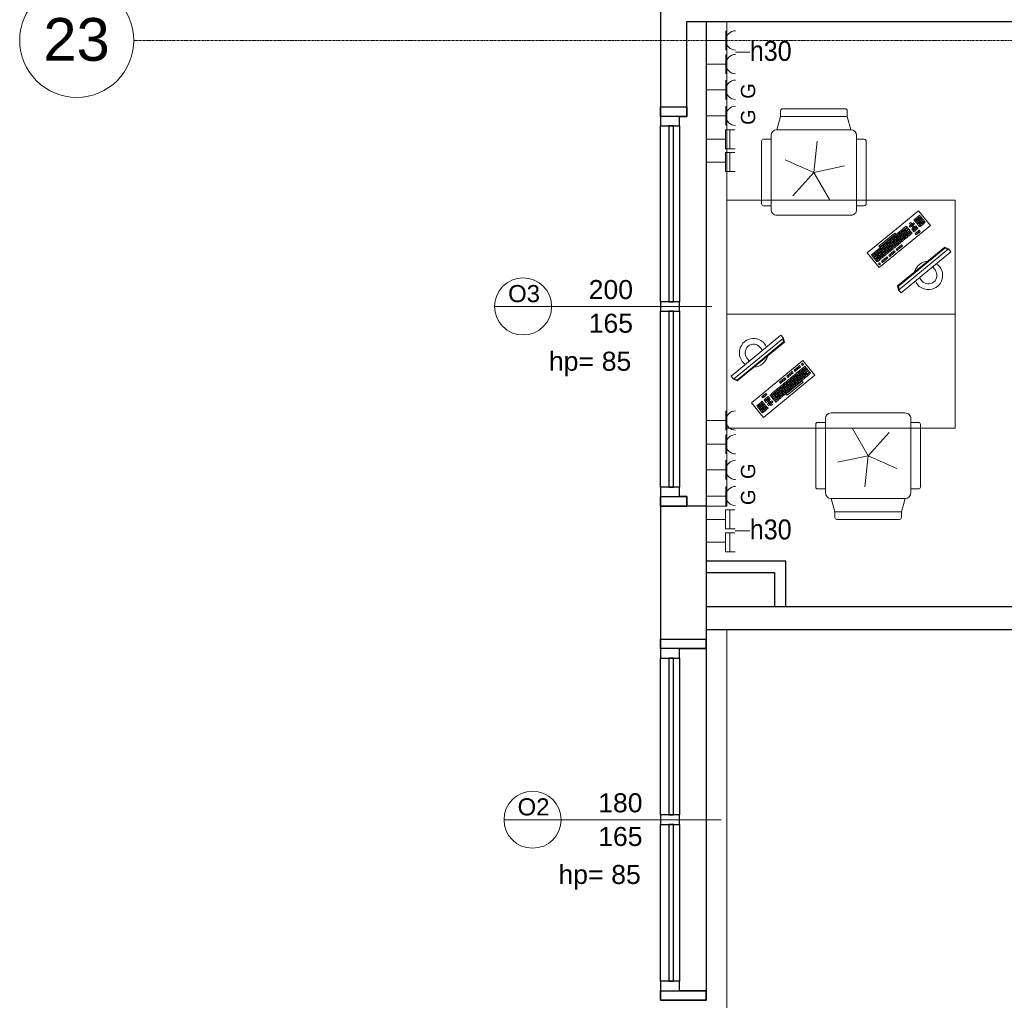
# Model space of a CAD drawing. Header units: millimetres. Extents: x -2286 to 43533, y -13832 to 14981.
# Tile 16 of 77: x -2286 to 2892, y -4924 to 235. Entities that reach past the tile are written whole.
import ezdxf

# ---------------------------------------------------------------- set-up
doc = ezdxf.new("R2010")
doc.units = ezdxf.units.MM
doc.linetypes.add('Oś', pattern=[22.225, 12.7, -3.175, 3.175, -3.175])
doc.linetypes.add('Ponad', pattern=[3.9688, 2.3813, -1.5875])
for name, color, linetype, lineweight in [('A-ANNO-NOTE', 131, 'Continuous', 18), ('A-FLOR-OVHD', 1, 'Ponad', 18), ('A-GLAZ', 151, 'Continuous', 25), ('A-GLAZ-IDEN', 152, 'Continuous', 18), ('A-WALL', 113, 'Continuous', 25), ('E-ELE-QPM-IDEN', 2, 'Continuous', 18), ('E-ELEC-EQPM', 71, 'Continuous', 18), ('I-FURN', 30, 'Continuous', 18), ('S-GRID', 1, 'Continuous', 18), ('S-GRID-IDEN', 1, 'Continuous', 18)]:
    doc.layers.add(name, color=color, linetype=linetype, lineweight=lineweight)
doc.styles.add('Arial_1', font='arial.ttf', dxfattribs={"height": 75})
doc.styles.add('Arial_11', font='arial.ttf', dxfattribs={"width": 0.9, "height": 105})
doc.styles.add('Arial_2', font='arial.ttf', dxfattribs={"height": 225})
doc.styles.add('Arial_5', font='arial.ttf', dxfattribs={"height": 100})
doc.styles.add('Arial_8', font='arial.ttf', dxfattribs={"height": 2})
doc.styles.add('Arial_9', font='arial.ttf', dxfattribs={"height": 90})

# ---------------------------------------------------------------- blocks, each defined once
blk = doc.blocks.new('biurko lekarskie 60x120 - biurko lekarskie 60x120-1270917-4_piętro II PT - projektowany')
at = {"layer": 'I-FURN'}
for p, q in [((-762.3, 300), (437.7, 300)), ((-762.3, -300), (-762.3, 300)), ((437.7, 300), (437.7, -300)), ((-25.2, 21.5), (245.2, 243.8)), ((235.2, 207.1), (229, 202.1)), ((240.3, 201), (235.2, 207.1)), ((242.9, 213.5), (236.7, 208.4)), ((236.7, 208.4), (241.8, 202.2)), ((241.8, 202.2), (248, 207.3)), ((248, 207.3), (242.9, 213.5)), ((250.6, 219.9), (244.5, 214.8)), ((244.5, 214.8), (249.5, 208.6)), ((245.2, 243.8), (308.7, 166.6)), ((249.5, 208.6), (255.7, 213.7)), ((255.7, 213.7), (250.6, 219.9)), ((257, 212.1), (250.8, 207)), ((262.1, 205.9), (257, 212.1)), ((308.7, 166.6), (38.3, -55.7)), ((181.1, 162.7), (167.2, 151.3)), ((172.3, 145.1), (186.2, 156.5)), ((186.2, 156.5), (181.1, 162.7)), ((202.9, 167.7), (196.7, 162.6)), ((196.7, 162.6), (201.8, 156.4)), ((204.3, 181.7), (198.1, 176.7)), ((198.1, 176.7), (203.2, 170.5)), ((201.8, 156.4), (208, 161.5)), ((208, 161.5), (202.9, 167.7)), ((203.2, 170.5), (209.4, 175.6)), ((209.4, 175.6), (204.3, 181.7)), ((210.6, 174), (204.5, 168.9)), ((204.5, 168.9), (209.5, 162.8)), ((209.5, 162.8), (215.7, 167.8)), ((215.7, 167.8), (210.6, 174)), ((217, 166.3), (210.8, 161.2)), ((210.8, 161.2), (215.9, 155)), ((218.4, 180.4), (212.2, 175.3)), ((212.2, 175.3), (217.3, 169.1)), ((215.9, 155), (222.1, 160.1)), ((222.1, 160.1), (217, 166.3)), ((223.3, 158.6), (217.2, 153.5)), ((217.3, 169.1), (223.4, 174.2)), ((223.4, 174.2), (218.4, 180.4)), ((227.5, 200.8), (221.3, 195.7)), ((221.3, 195.7), (226.4, 189.5)), ((228.4, 152.4), (223.3, 158.6)), ((231.1, 164.9), (224.9, 159.8)), ((224.9, 159.8), (230, 153.7)), ((226.4, 189.5), (232.5, 194.6)), ((232.5, 194.6), (227.5, 200.8)), ((233.8, 193.1), (227.6, 188)), ((227.6, 188), (232.7, 181.8)), ((229, 202.1), (234.1, 195.9)), ((230, 153.7), (236.1, 158.7)), ((236.1, 158.7), (231.1, 164.9)), ((237.4, 157.2), (231.2, 152.1)), ((232.7, 181.8), (238.9, 186.9)), ((238.9, 186.9), (233.8, 193.1)), ((240.2, 185.3), (234, 180.3)), ((234, 180.3), (239.1, 174.1)), ((234.1, 195.9), (240.3, 201)), ((241.5, 199.4), (235.4, 194.3)), ((235.4, 194.3), (240.4, 188.2)), ((242.5, 151), (237.4, 157.2)), ((239.1, 174.1), (245.2, 179.2)), ((245.2, 179.2), (240.2, 185.3)), ((246.5, 177.6), (240.3, 172.5)), ((240.3, 172.5), (245.4, 166.4)), ((240.4, 188.2), (246.6, 193.2)), ((246.6, 193.2), (241.5, 199.4)), ((247.9, 191.7), (241.7, 186.6)), ((241.7, 186.6), (246.8, 180.4)), ((249.3, 205.8), (243.1, 200.7)), ((243.1, 200.7), (248.2, 194.5)), ((245.4, 166.4), (251.6, 171.4)), ((251.6, 171.4), (246.5, 177.6)), ((252.9, 169.9), (246.7, 164.8)), ((246.7, 164.8), (251.8, 158.6)), ((246.8, 180.4), (253, 185.5)), ((253, 185.5), (247.9, 191.7)), ((254.2, 184), (248.1, 178.9)), ((248.1, 178.9), (253.1, 172.7)), ((248.2, 194.5), (254.3, 199.6)), ((254.3, 199.6), (249.3, 205.8)), ((255.6, 198.1), (249.4, 193)), ((249.4, 193), (254.5, 186.8)), ((250.8, 207), (255.9, 200.9)), ((251.8, 158.6), (257.9, 163.7)), ((257.9, 163.7), (252.9, 169.9)), ((253.1, 172.7), (259.3, 177.8)), ((259.3, 177.8), (254.2, 184)), ((260.6, 176.3), (254.4, 171.2)), ((254.4, 171.2), (259.5, 165)), ((254.5, 186.8), (260.7, 191.9)), ((260.7, 191.9), (255.6, 198.1)), ((262, 190.3), (255.8, 185.2)), ((255.8, 185.2), (260.9, 179.1)), ((255.9, 200.9), (262.1, 205.9)), ((263.3, 204.4), (257.2, 199.3)), ((257.2, 199.3), (262.2, 193.1)), ((259.5, 165), (265.7, 170.1)), ((265.7, 170.1), (260.6, 176.3)), ((260.9, 179.1), (267, 184.1)), ((267, 184.1), (262, 190.3)), ((268.3, 182.6), (262.1, 177.5)), ((262.1, 177.5), (267.2, 171.3)), ((262.2, 193.1), (268.4, 198.2)), ((268.4, 198.2), (263.3, 204.4)), ((269.7, 196.7), (263.5, 191.6)), ((263.5, 191.6), (268.6, 185.4)), ((267.2, 171.3), (273.4, 176.4)), ((273.4, 176.4), (268.3, 182.6)), ((268.6, 185.4), (274.8, 190.5)), ((274.8, 190.5), (269.7, 196.7)), ((276, 189), (269.9, 183.9)), ((269.9, 183.9), (274.9, 177.7)), ((274.9, 177.7), (281.1, 182.8)), ((281.1, 182.8), (276, 189)), ((37.3, 57.4), (120.7, 126)), ((125.8, 119.8), (42.4, 51.2)), ((111.6, 105.5), (105.4, 100.4)), ((116.7, 99.3), (111.6, 105.5)), ((119.3, 111.9), (113.1, 106.8)), ((113.1, 106.8), (118.2, 100.6)), ((118.2, 100.6), (124.4, 105.7)), ((124.4, 105.7), (119.3, 111.9)), ((125.7, 104.2), (119.5, 99.1)), ((120.7, 126), (125.8, 119.8)), ((127.1, 118.2), (120.9, 113.1)), ((120.9, 113.1), (126, 107)), ((130.8, 98), (125.7, 104.2)), ((126, 107), (132.1, 112)), ((132.1, 112), (127.1, 118.2)), ((133.4, 110.5), (127.2, 105.4)), ((127.2, 105.4), (132.3, 99.2)), ((134.8, 124.6), (128.6, 119.5)), ((128.6, 119.5), (133.7, 113.3)), ((132.3, 99.2), (138.5, 104.3)), ((138.5, 104.3), (133.4, 110.5)), ((133.7, 113.3), (139.9, 118.4)), ((139.9, 118.4), (134.8, 124.6)), ((141.1, 116.9), (134.9, 111.8)), ((134.9, 111.8), (140, 105.6)), ((142.5, 130.9), (136.3, 125.8)), ((136.3, 125.8), (141.4, 119.7)), ((140, 105.6), (146.2, 110.7)), ((146.2, 110.7), (141.1, 116.9)), ((147.5, 109.1), (141.3, 104.1)), ((141.3, 104.1), (146.4, 97.9)), ((141.4, 119.7), (147.6, 124.8)), ((147.6, 124.8), (142.5, 130.9)), ((148.8, 123.2), (142.7, 118.1)), ((142.7, 118.1), (147.8, 111.9)), ((150.2, 137.3), (144, 132.2)), ((144, 132.2), (149.1, 126)), ((152.6, 103), (147.5, 109.1)), ((147.8, 111.9), (153.9, 117)), ((153.9, 117), (148.8, 123.2)), ((155.2, 115.5), (149, 110.4)), ((149, 110.4), (154.1, 104.2)), ((149.1, 126), (155.3, 131.1)), ((155.3, 131.1), (150.2, 137.3)), ((156.6, 129.6), (150.4, 124.5)), ((150.4, 124.5), (155.5, 118.3)), ((157.9, 143.6), (151.8, 138.6)), ((151.8, 138.6), (156.8, 132.4)), ((154.1, 104.2), (160.3, 109.3)), ((160.3, 109.3), (155.2, 115.5)), ((161.6, 107.8), (155.4, 102.7)), ((155.5, 118.3), (161.7, 123.4)), ((161.7, 123.4), (156.6, 129.6)), ((162.9, 121.8), (156.7, 116.8)), ((156.7, 116.8), (161.8, 110.6)), ((156.8, 132.4), (163, 137.5)), ((163, 137.5), (157.9, 143.6)), ((164.3, 135.9), (158.1, 130.8)), ((158.1, 130.8), (163.2, 124.6)), ((165.7, 150), (159.5, 144.9)), ((159.5, 144.9), (164.6, 138.7)), ((166.6, 101.6), (161.6, 107.8)), ((161.8, 110.6), (168, 115.7)), ((168, 115.7), (162.9, 121.8)), ((169.3, 114.1), (163.1, 109)), ((163.1, 109), (168.2, 102.9)), ((163.2, 124.6), (169.4, 129.7)), ((169.4, 129.7), (164.3, 135.9)), ((170.6, 128.2), (164.5, 123.1)), ((164.5, 123.1), (169.6, 116.9)), ((164.6, 138.7), (170.8, 143.8)), ((170.8, 143.8), (165.7, 150)), ((172, 142.3), (165.8, 137.2)), ((165.8, 137.2), (170.9, 131)), ((167.2, 151.3), (172.3, 145.1)), ((168.2, 102.9), (174.4, 107.9)), ((174.4, 107.9), (169.3, 114.1)), ((175.6, 106.4), (169.4, 101.3)), ((169.6, 116.9), (175.7, 122)), ((175.7, 122), (170.6, 128.2)), ((177, 120.5), (170.8, 115.4)), ((170.8, 115.4), (175.9, 109.2)), ((170.9, 131), (177.1, 136.1)), ((177.1, 136.1), (172, 142.3)), ((178.4, 134.5), (172.2, 129.5)), ((172.2, 129.5), (177.3, 123.3)), ((187.5, 155), (173.6, 143.5)), ((173.6, 143.5), (178.6, 137.4)), ((180.7, 100.2), (175.6, 106.4)), ((175.9, 109.2), (182.1, 114.3)), ((182.1, 114.3), (177, 120.5)), ((183.4, 112.7), (177.2, 107.7)), ((177.2, 107.7), (182.3, 101.5)), ((177.3, 123.3), (183.5, 128.4)), ((183.5, 128.4), (178.4, 134.5)), ((184.7, 126.8), (178.5, 121.7)), ((178.5, 121.7), (183.6, 115.6)), ((178.6, 137.4), (192.6, 148.8)), ((193.8, 147.2), (179.9, 135.8)), ((179.9, 135.8), (185, 129.6)), ((182.3, 101.5), (188.4, 106.6)), ((188.4, 106.6), (183.4, 112.7)), ((183.6, 115.6), (189.8, 120.6)), ((189.8, 120.6), (184.7, 126.8)), ((191.1, 119.1), (184.9, 114)), ((184.9, 114), (190, 107.8)), ((185, 129.6), (198.9, 141.1)), ((192.4, 133.2), (186.3, 128.1)), ((186.3, 128.1), (191.4, 121.9)), ((192.6, 148.8), (187.5, 155)), ((190, 107.8), (196.2, 112.9)), ((196.2, 112.9), (191.1, 119.1)), ((191.4, 121.9), (197.5, 127)), ((197.5, 127), (192.4, 133.2)), ((198.8, 125.4), (192.6, 120.4)), ((192.6, 120.4), (197.7, 114.2)), ((198.9, 141.1), (193.8, 147.2)), ((200.2, 139.5), (194, 134.4)), ((194, 134.4), (199.1, 128.3)), ((197.7, 114.2), (203.9, 119.3)), ((203.9, 119.3), (198.8, 125.4)), ((199.1, 128.3), (205.3, 133.3)), ((205.3, 133.3), (200.2, 139.5)), ((206.5, 131.8), (200.3, 126.7)), ((200.3, 126.7), (205.4, 120.5)), ((205.4, 120.5), (211.6, 125.6)), ((211.6, 125.6), (206.5, 131.8)), ((215.6, 152.2), (209.4, 147.1)), ((209.4, 147.1), (214.5, 141)), ((214.5, 141), (220.7, 146)), ((220.7, 146), (215.6, 152.2)), ((222, 144.5), (215.8, 139.4)), ((215.8, 139.4), (220.9, 133.2)), ((217.2, 153.5), (222.2, 147.3)), ((220.9, 133.2), (227.1, 138.3)), ((227.1, 138.3), (222, 144.5)), ((222.2, 147.3), (228.4, 152.4)), ((229.7, 150.8), (223.5, 145.8)), ((223.5, 145.8), (228.6, 139.6)), ((233.9, 128.4), (227.7, 123.3)), ((227.7, 123.3), (232.8, 117.2)), ((228.6, 139.6), (234.8, 144.7)), ((234.8, 144.7), (229.7, 150.8)), ((231.2, 152.1), (236.3, 145.9)), ((232.8, 117.2), (239, 122.2)), ((239, 122.2), (233.9, 128.4)), ((241.6, 134.8), (235.4, 129.7)), ((235.4, 129.7), (240.5, 123.5)), ((236.3, 145.9), (242.5, 151)), ((240.5, 123.5), (246.7, 128.6)), ((246.7, 128.6), (241.6, 134.8)), ((249.3, 141.1), (243.2, 136)), ((243.2, 136), (248.3, 129.9)), ((248.3, 129.9), (254.4, 134.9)), ((254.4, 134.9), (249.3, 141.1)), ((42.4, 51.2), (37.3, 57.4)), ((49.8, 54.7), (43.6, 49.6)), ((54.9, 48.5), (49.8, 54.7)), ((57.5, 61.1), (51.4, 56)), ((51.4, 56), (56.4, 49.8)), ((56.4, 49.8), (62.6, 54.9)), ((62.6, 54.9), (57.5, 61.1)), ((63.9, 53.3), (57.7, 48.3)), ((59.1, 62.3), (65.3, 67.4)), ((64.2, 56.2), (59.1, 62.3)), ((69, 47.2), (63.9, 53.3)), ((70.3, 61.2), (64.2, 56.2)), ((65.3, 67.4), (70.3, 61.2)), ((65.4, 54.6), (71.6, 59.7)), ((70.5, 48.4), (65.4, 54.6)), ((73, 73.8), (66.8, 68.7)), ((66.8, 68.7), (71.9, 62.5)), ((76.7, 53.5), (70.5, 48.4)), ((71.6, 59.7), (76.7, 53.5)), ((71.8, 46.9), (78, 52)), ((71.9, 62.5), (78.1, 67.6)), ((78.1, 67.6), (73, 73.8)), ((79.3, 66), (73.2, 61)), ((73.2, 61), (78.2, 54.8)), ((80.7, 80.1), (74.5, 75)), ((74.5, 75), (79.6, 68.9)), ((78, 52), (83, 45.8)), ((78.2, 54.8), (84.4, 59.9)), ((84.4, 59.9), (79.3, 66)), ((85.7, 58.3), (79.5, 53.2)), ((79.5, 53.2), (84.6, 47.1)), ((79.6, 68.9), (85.8, 73.9)), ((92.1, 66.2), (80.7, 80.1)), ((87.1, 72.4), (80.9, 67.3)), ((80.9, 67.3), (86, 61.1)), ((88.4, 86.5), (82.3, 81.4)), ((82.3, 81.4), (87.3, 75.2)), ((84.6, 47.1), (90.8, 52.1)), ((90.8, 52.1), (85.7, 58.3)), ((86, 61.1), (92.1, 66.2)), ((93.4, 64.7), (87.2, 59.6)), ((87.2, 59.6), (92.3, 53.4)), ((87.3, 75.2), (93.5, 80.3)), ((93.5, 80.3), (88.4, 86.5)), ((94.8, 78.7), (88.6, 73.7)), ((88.6, 73.7), (93.7, 67.5)), ((96.2, 92.8), (90, 87.7)), ((90, 87.7), (95.1, 81.6)), ((92.3, 53.4), (98.5, 58.5)), ((98.5, 58.5), (93.4, 64.7)), ((99.8, 56.9), (93.6, 51.9)), ((93.6, 51.9), (98.7, 45.7)), ((93.7, 67.5), (99.9, 72.6)), ((99.9, 72.6), (94.8, 78.7)), ((101.1, 71), (95, 65.9)), ((95, 65.9), (100, 59.8)), ((95.1, 81.6), (101.2, 86.6)), ((101.2, 86.6), (96.2, 92.8)), ((102.5, 85.1), (96.3, 80)), ((96.3, 80), (101.4, 73.8)), ((103.9, 99.2), (97.7, 94.1)), ((97.7, 94.1), (102.8, 87.9)), ((104.8, 50.8), (99.8, 56.9)), ((100, 59.8), (106.2, 64.8)), ((106.2, 64.8), (101.1, 71)), ((107.5, 63.3), (101.3, 58.2)), ((101.3, 58.2), (106.4, 52)), ((101.4, 73.8), (107.6, 78.9)), ((107.6, 78.9), (102.5, 85.1)), ((108.9, 77.4), (102.7, 72.3)), ((102.7, 72.3), (107.8, 66.1)), ((102.8, 87.9), (109, 93)), ((109, 93), (103.9, 99.2)), ((110.2, 91.5), (104.1, 86.4)), ((104.1, 86.4), (109.1, 80.2)), ((105.4, 100.4), (110.5, 94.3)), ((106.4, 52), (112.6, 57.1)), ((112.6, 57.1), (107.5, 63.3)), ((113.8, 55.6), (107.7, 50.5)), ((107.8, 66.1), (113.9, 71.2)), ((113.9, 71.2), (108.9, 77.4)), ((115.2, 69.7), (109, 64.6)), ((109, 64.6), (114.1, 58.4)), ((109.1, 80.2), (115.3, 85.3)), ((115.3, 85.3), (110.2, 91.5)), ((116.6, 83.7), (110.4, 78.6)), ((110.4, 78.6), (115.5, 72.5)), ((110.5, 94.3), (116.7, 99.3)), ((118, 97.8), (111.8, 92.7)), ((111.8, 92.7), (116.9, 86.5)), ((118.9, 49.4), (113.8, 55.6)), ((114.1, 58.4), (120.3, 63.5)), ((120.3, 63.5), (115.2, 69.7)), ((121.6, 61.9), (115.4, 56.8)), ((115.4, 56.8), (120.5, 50.7)), ((115.5, 72.5), (121.7, 77.5)), ((121.7, 77.5), (116.6, 83.7)), ((122.9, 76), (116.8, 70.9)), ((116.8, 70.9), (121.8, 64.7)), ((116.9, 86.5), (123, 91.6)), ((123, 91.6), (118, 97.8)), ((124.3, 90.1), (118.1, 85)), ((118.1, 85), (123.2, 78.8)), ((119.5, 99.1), (124.6, 92.9)), ((120.5, 50.7), (126.6, 55.7)), ((126.6, 55.7), (121.6, 61.9)), ((121.8, 64.7), (128, 69.8)), ((128, 69.8), (122.9, 76)), ((129.3, 68.3), (123.1, 63.2)), ((123.1, 63.2), (128.2, 57)), ((123.2, 78.8), (129.4, 83.9)), ((129.4, 83.9), (124.3, 90.1)), ((130.7, 82.4), (124.5, 77.3)), ((124.5, 77.3), (129.6, 71.1)), ((124.6, 92.9), (130.8, 98)), ((132, 96.4), (125.8, 91.3)), ((125.8, 91.3), (130.9, 85.2)), ((128.2, 57), (134.4, 62.1)), ((134.4, 62.1), (129.3, 68.3)), ((129.6, 71.1), (135.7, 76.2)), ((135.7, 76.2), (130.7, 82.4)), ((137, 74.6), (130.8, 69.5)), ((130.8, 69.5), (135.9, 63.4)), ((130.9, 85.2), (137.1, 90.2)), ((137.1, 90.2), (132, 96.4)), ((138.4, 88.7), (132.2, 83.6)), ((132.2, 83.6), (137.3, 77.4)), ((139.8, 102.8), (133.6, 97.7)), ((133.6, 97.7), (138.7, 91.5)), ((141.2, 52.2), (135, 47.1)), ((135.4, -151.8), (383, 51.8)), ((135.9, 63.4), (142.1, 68.5)), ((142.1, 68.5), (137, 74.6)), ((137.3, 77.4), (143.5, 82.5)), ((143.5, 82.5), (138.4, 88.7)), ((144.7, 81), (138.6, 75.9)), ((138.6, 75.9), (143.6, 69.7)), ((138.7, 91.5), (144.8, 96.6)), ((144.8, 96.6), (139.8, 102.8)), ((146.1, 95.1), (139.9, 90)), ((139.9, 90), (145, 83.8)), ((146.3, 46), (141.2, 52.2)), ((148.9, 58.5), (142.8, 53.5)), ((142.8, 53.5), (147.8, 47.3)), ((143.6, 69.7), (149.8, 74.8)), ((149.8, 74.8), (144.7, 81)), ((145, 83.8), (151.2, 88.9)), ((151.2, 88.9), (146.1, 95.1)), ((152.5, 87.3), (146.3, 82.3)), ((146.3, 82.3), (151.4, 76.1)), ((146.4, 97.9), (152.6, 103)), ((153.8, 101.4), (147.6, 96.3)), ((147.6, 96.3), (152.7, 90.1)), ((147.8, 47.3), (154, 52.4)), ((154, 52.4), (148.9, 58.5)), ((156.7, 64.9), (150.5, 59.8)), ((150.5, 59.8), (155.6, 53.6)), ((151.4, 76.1), (157.5, 81.2)), ((157.5, 81.2), (152.5, 87.3)), ((152.7, 90.1), (158.9, 95.2)), ((158.9, 95.2), (153.8, 101.4)), ((160.2, 93.7), (154, 88.6)), ((154, 88.6), (159.1, 82.4)), ((155.4, 102.7), (160.5, 96.5)), ((155.6, 53.6), (161.7, 58.7)), ((161.7, 58.7), (156.7, 64.9)), ((159.1, 82.4), (165.3, 87.5)), ((165.3, 87.5), (160.2, 93.7)), ((160.5, 96.5), (166.6, 101.6)), ((167.9, 100), (161.7, 95)), ((161.7, 95), (166.8, 88.8)), ((166.8, 88.8), (173, 93.9)), ((173, 93.9), (167.9, 100)), ((169.4, 101.3), (174.5, 95.1)), ((174.5, 95.1), (180.7, 100.2)), ((383, 51.8), (403.2, 42.5)), ((38.3, -55.7), (-25.2, 21.5)), ((11.2, 23), (-2.7, 11.5)), ((-2.7, 11.5), (2.4, 5.3)), ((2.4, 5.3), (16.3, 16.8)), ((17.5, 15.2), (3.6, 3.8)), ((3.6, 3.8), (8.7, -2.4)), ((8.7, -2.4), (22.6, 9.1)), ((23.9, 7.5), (10, -3.9)), ((16.3, 16.8), (11.2, 23)), ((18.9, 29.3), (12.7, 24.2)), ((12.7, 24.2), (17.8, 18)), ((15.1, -10.1), (29, 1.3)), ((22.6, 9.1), (17.5, 15.2)), ((17.8, 18), (24, 23.1)), ((24, 23.1), (18.9, 29.3)), ((25.3, 21.6), (19.1, 16.5)), ((19.1, 16.5), (24.2, 10.3)), ((26.6, 35.7), (20.5, 30.6)), ((20.5, 30.6), (25.5, 24.4)), ((29, 1.3), (23.9, 7.5)), ((24.2, 10.3), (30.3, 15.4)), ((30.3, 15.4), (25.3, 21.6)), ((31.6, 13.9), (25.4, 8.8)), ((25.4, 8.8), (30.5, 2.6)), ((25.5, 24.4), (31.7, 29.5)), ((31.7, 29.5), (26.6, 35.7)), ((33, 27.9), (26.8, 22.9)), ((26.8, 22.9), (31.9, 16.7)), ((34.4, 42), (28.2, 36.9)), ((28.2, 36.9), (33.3, 30.8)), ((30.5, 2.6), (36.7, 7.7)), ((36.7, 7.7), (31.6, 13.9)), ((38, 6.1), (31.8, 1.1)), ((31.8, 1.1), (36.9, -5.1)), ((31.9, 16.7), (38.1, 21.8)), ((38.1, 21.8), (33, 27.9)), ((39.3, 20.2), (33.2, 15.1)), ((33.2, 15.1), (38.2, 9)), ((33.3, 30.8), (39.4, 35.8)), ((39.4, 35.8), (34.4, 42)), ((40.7, 34.3), (34.5, 29.2)), ((34.5, 29.2), (39.6, 23)), ((42.1, 48.4), (35.9, 43.3)), ((35.9, 43.3), (41, 37.1)), ((43.1, 0), (38, 6.1)), ((38.2, 9), (44.4, 14)), ((44.4, 14), (39.3, 20.2)), ((45.7, 12.5), (39.5, 7.4)), ((39.5, 7.4), (44.6, 1.2)), ((39.6, 23), (45.8, 28.1)), ((45.8, 28.1), (40.7, 34.3)), ((47.1, 26.6), (40.9, 21.5)), ((40.9, 21.5), (46, 15.3)), ((41, 37.1), (47.2, 42.2)), ((47.2, 42.2), (42.1, 48.4)), ((48.4, 40.6), (42.3, 35.6)), ((42.3, 35.6), (47.3, 29.4)), ((43.6, 49.6), (48.7, 43.5)), ((44.6, 1.2), (50.8, 6.3)), ((50.8, 6.3), (45.7, 12.5)), ((52, 4.8), (45.9, -0.3)), ((46, 15.3), (52.1, 20.4)), ((52.1, 20.4), (47.1, 26.6)), ((53.4, 18.8), (47.2, 13.8)), ((47.2, 13.8), (52.3, 7.6)), ((47.3, 29.4), (53.5, 34.5)), ((53.5, 34.5), (48.4, 40.6)), ((54.8, 32.9), (48.6, 27.8)), ((48.6, 27.8), (53.7, 21.7)), ((48.7, 43.5), (54.9, 48.5)), ((56.2, 47), (50, 41.9)), ((50, 41.9), (55.1, 35.7)), ((57.1, -1.4), (52, 4.8)), ((52.3, 7.6), (58.5, 12.7)), ((58.5, 12.7), (53.4, 18.8)), ((59.8, 11.1), (53.6, 6)), ((53.6, 6), (58.7, -0.1)), ((53.7, 21.7), (59.9, 26.7)), ((59.9, 26.7), (54.8, 32.9)), ((61.1, 25.2), (55, 20.1)), ((55, 20.1), (60, 13.9)), ((55.1, 35.7), (61.2, 40.8)), ((61.2, 40.8), (56.2, 47)), ((62.5, 39.3), (56.3, 34.2)), ((56.3, 34.2), (61.4, 28)), ((57.7, 48.3), (62.8, 42.1)), ((58.7, -0.1), (64.8, 4.9)), ((64.8, 4.9), (59.8, 11.1)), ((60, 13.9), (66.2, 19)), ((66.2, 19), (61.1, 25.2)), ((67.5, 17.5), (61.3, 12.4)), ((61.3, 12.4), (66.4, 6.2)), ((61.4, 28), (67.6, 33.1)), ((67.6, 33.1), (62.5, 39.3)), ((68.9, 31.5), (62.7, 26.5)), ((62.7, 26.5), (67.8, 20.3)), ((62.8, 42.1), (69, 47.2)), ((70.2, 45.6), (64.1, 40.5)), ((64.1, 40.5), (69.1, 34.4)), ((66.4, 6.2), (72.6, 11.3)), ((72.6, 11.3), (67.5, 17.5)), ((67.8, 20.3), (73.9, 25.4)), ((73.9, 25.4), (68.9, 31.5)), ((75.2, 23.8), (69, 18.7)), ((69, 18.7), (74.1, 12.6)), ((69.1, 34.4), (75.3, 39.4)), ((75.3, 39.4), (70.2, 45.6)), ((76.6, 37.9), (70.4, 32.8)), ((70.4, 32.8), (75.5, 26.6)), ((76.9, 40.7), (71.8, 46.9)), ((79.4, 1.4), (73.2, -3.7)), ((74.1, 12.6), (80.3, 17.6)), ((80.3, 17.6), (75.2, 23.8)), ((75.5, 26.6), (81.7, 31.7)), ((81.7, 31.7), (76.6, 37.9)), ((82.9, 30.2), (76.8, 25.1)), ((76.8, 25.1), (81.8, 18.9)), ((83, 45.8), (76.9, 40.7)), ((78.1, 39.2), (84.3, 44.2)), ((83.2, 33), (78.1, 39.2)), ((84.5, -4.8), (79.4, 1.4)), ((81.8, 18.9), (88, 24)), ((88, 24), (82.9, 30.2)), ((89.4, 38.1), (83.2, 33)), ((84.3, 44.2), (89.4, 38.1)), ((84.5, 31.4), (90.7, 36.5)), ((89.6, 25.3), (84.5, 31.4)), ((92, 50.6), (85.9, 45.5)), ((85.9, 45.5), (90.9, 39.3)), ((94.9, 14.1), (88.7, 9)), ((88.7, 9), (93.8, 2.8)), ((95.7, 30.3), (89.6, 25.3)), ((90.7, 36.5), (95.7, 30.3)), ((90.9, 39.3), (97.1, 44.4)), ((97.1, 44.4), (92, 50.6)), ((98.4, 42.9), (92.2, 37.8)), ((92.2, 37.8), (97.3, 31.6)), ((93.8, 2.8), (100, 7.9)), ((100, 7.9), (94.9, 14.1)), ((96.4, 15.4), (102.6, 20.4)), ((101.5, 9.2), (96.4, 15.4)), ((97.3, 31.6), (103.5, 36.7)), ((103.5, 36.7), (98.4, 42.9)), ((98.7, 45.7), (104.8, 50.8)), ((106.1, 49.2), (99.9, 44.1)), ((99.9, 44.1), (105, 38)), ((107.7, 14.3), (101.5, 9.2)), ((102.6, 20.4), (107.7, 14.3)), ((110.3, 26.8), (104.1, 21.7)), ((104.1, 21.7), (109.2, 15.5)), ((105, 38), (111.2, 43)), ((111.2, 43), (106.1, 49.2)), ((107.7, 50.5), (112.7, 44.3)), ((109.2, 15.5), (115.4, 20.6)), ((115.4, 20.6), (110.3, 26.8)), ((118, 33.1), (111.9, 28.1)), ((111.9, 28.1), (116.9, 21.9)), ((112.7, 44.3), (118.9, 49.4)), ((116.9, 21.9), (123.1, 27)), ((123.1, 27), (118, 33.1)), ((133.5, 45.8), (127.3, 40.8)), ((127.3, 40.8), (132.4, 34.6)), ((132.4, 34.6), (138.6, 39.7)), ((138.6, 39.7), (133.5, 45.8)), ((135, 47.1), (140.1, 40.9)), ((139.9, -153.3), (383.6, 47.1)), ((140.1, 40.9), (146.3, 46)), ((140.6, -173.4), (403.2, 42.5)), ((415.9, 27.1), (153.3, -188.9)), ((383.6, 47.1), (399.9, 39.8)), ((403.2, 42.5), (415.9, 27.1)), ((10, -3.9), (15.1, -10.1)), ((22.5, -6.6), (16.3, -11.6)), ((16.3, -11.6), (21.4, -17.8)), ((21.4, -17.8), (27.6, -12.7)), ((27.6, -12.7), (22.5, -6.6)), ((28.9, -14.3), (22.7, -19.4)), ((22.7, -19.4), (27.8, -25.6)), ((30.2, -0.2), (24.1, -5.3)), ((24.1, -5.3), (29.1, -11.5)), ((27.8, -25.6), (34, -20.5)), ((34, -20.5), (28.9, -14.3)), ((29.1, -11.5), (35.3, -6.4)), ((35.3, -6.4), (30.2, -0.2)), ((36.6, -7.9), (30.4, -13)), ((30.4, -13), (35.5, -19.2)), ((40.8, -30.4), (34.6, -35.5)), ((34.6, -35.5), (39.7, -41.6)), ((35.5, -19.2), (41.7, -14.1)), ((41.7, -14.1), (36.6, -7.9)), ((36.9, -5.1), (43.1, 0)), ((44.3, -1.6), (38.1, -6.7)), ((38.1, -6.7), (43.2, -12.8)), ((39.7, -41.6), (45.9, -36.6)), ((45.9, -36.6), (40.8, -30.4)), ((43.2, -12.8), (49.4, -7.8)), ((49.4, -7.8), (44.3, -1.6)), ((45.9, -0.3), (50.9, -6.5)), ((56.3, -17.7), (50.1, -22.8)), ((50.1, -22.8), (55.2, -28.9)), ((50.9, -6.5), (57.1, -1.4)), ((55.2, -28.9), (61.3, -23.8)), ((61.3, -23.8), (56.3, -17.7)), ((64, -11.3), (57.8, -16.4)), ((57.8, -16.4), (62.9, -22.6)), ((62.9, -22.6), (69.1, -17.5)), ((69.1, -17.5), (64, -11.3)), ((71.7, -5), (65.5, -10)), ((65.5, -10), (70.6, -16.2)), ((70.6, -16.2), (76.8, -11.1)), ((76.8, -11.1), (71.7, -5)), ((73.2, -3.7), (78.3, -9.9)), ((78.3, -9.9), (84.5, -4.8)), ((332.1, -67.8), (319.4, -52.3)), ((140.6, -173.4), (135.4, -151.8)), ((143.9, -170.7), (139.9, -153.3)), ((262.5, -124.9), (249.8, -109.5)), ((153.3, -188.9), (140.6, -173.4)), ((437.7, -300), (-762.3, -300))]:
    blk.add_line(p, q, dxfattribs=at)
for radius, start, end in [(75, 92.5607, 166.3005), (75, 203.9646, 54.8966), (45, 219.4306, 39.4306)]:
    blk.add_arc((297.3, -96.3), radius, start, end, dxfattribs=at)
blk = doc.blocks.new('krzesło obrotowe - krzesło obrotowe-1270918-4_piętro II PT - projektowany')
at = {"layer": 'I-FURN'}
for p, q in [((-175, 225), (-175, 265)), ((-165, 275), (165, 275)), ((175, 225), (175, 265)), ((-195, 225), (195, 225)), ((-335, -165), (-335, 165)), ((-295, 175), (-325, 175)), ((-225, 195), (-295, 175)), ((-295, -175), (-295, 175)), ((-225, -195), (-225, 195)), ((-34.3, 161.4), (0, 0)), ((225, 195), (225, -195)), ((0, 0), (142.9, 82.5)), ((0, 0), (-164.1, 17.2)), ((-67.1, -150.7), (0, 0)), ((0, 0), (122.6, -110.4)), ((-325, -175), (-295, -175)), ((-295, -175), (-225, -195)), ((195, -225), (-195, -225)), ((-175, -225), (-175, -265)), ((175, -225), (175, -265)), ((165, -275), (-165, -275))]:
    blk.add_line(p, q, dxfattribs=at)
for centre, radius, start, end in [((-165, 265), 10, 90, 180), ((165, 265), 10, 0, 90), ((-195, 195), 30, 90, 180), ((195, 195), 30, 360, 90), ((-325, 165), 10, 90, 180), ((-325, -165), 10, 180, 270), ((-195, -195), 30, 180, 270), ((195, -195), 30, 270, 0), ((-165, -265), 10, 180, 270), ((165, -265), 10, 270, 0)]:
    blk.add_arc(centre, radius, start, end, dxfattribs=at)
blk = doc.blocks.new('Aluminum_Exterior_Window_-_Double - 200 x 165 cm-1494225-4_piętro II PT - projektowany')
at = {"layer": 'A-GLAZ'}
for p, q in [((-1321.6, 96.6), (-1371.6, 96.6)), ((-1371.6, 96.6), (-1371.6, -3.4)), ((-1321.6, -3.4), (-1321.6, 96.6)), ((-1321.6, 96.6), (-396.6, 96.6)), ((-396.6, 52.1), (-1321.6, 52.1)), ((-1321.6, 52.1), (-1321.6, 26.7)), ((-346.6, 96.6), (-396.6, 96.6)), ((-396.6, 96.6), (-396.6, -3.4)), ((-396.6, 26.7), (-396.6, 52.1)), ((-346.6, -3.4), (-346.6, 96.6)), ((-346.6, 96.6), (578.4, 96.6)), ((578.4, 52.1), (-346.6, 52.1)), ((-346.6, 52.1), (-346.6, 26.7)), ((628.4, 96.6), (578.4, 96.6)), ((578.4, 96.6), (578.4, -3.4)), ((578.4, 26.7), (578.4, 52.1)), ((628.4, -3.4), (628.4, 96.6)), ((-1321.6, 26.7), (-396.6, 26.7)), ((-346.6, 26.7), (578.4, 26.7)), ((-1371.6, -3.4), (-1321.6, -3.4)), ((-396.6, -3.4), (-1321.6, -3.4)), ((-396.6, -3.4), (-346.6, -3.4)), ((578.4, -3.4), (-346.6, -3.4)), ((578.4, -3.4), (628.4, -3.4))]:
    blk.add_line(p, q, dxfattribs=at)
blk = doc.blocks.new('Aluminum_Exterior_Window_-_Double - 180 x 165 cm-1494228-4_piętro II PT - projektowany')
at = {"layer": 'A-GLAZ'}
for p, q in [((-1321.6, 146.6), (-1371.6, 146.6)), ((-1371.6, 146.6), (-1371.6, 46.6)), ((-1321.6, 46.6), (-1321.6, 146.6)), ((-1321.6, 146.6), (-496.6, 146.6)), ((-446.6, 146.6), (-496.6, 146.6)), ((-496.6, 146.6), (-496.6, 46.6)), ((-446.6, 46.6), (-446.6, 146.6)), ((-446.6, 146.6), (378.4, 146.6)), ((428.4, 146.6), (378.4, 146.6)), ((378.4, 146.6), (378.4, 46.6)), ((428.4, 46.6), (428.4, 146.6)), ((-496.6, 102.1), (-1321.6, 102.1)), ((-1321.6, 102.1), (-1321.6, 76.7)), ((-1321.6, 76.7), (-496.6, 76.7)), ((-496.6, 76.7), (-496.6, 102.1)), ((378.4, 102.1), (-446.6, 102.1)), ((-446.6, 102.1), (-446.6, 76.7)), ((-446.6, 76.7), (378.4, 76.7)), ((378.4, 76.7), (378.4, 102.1)), ((-1371.6, 46.6), (-1321.6, 46.6)), ((-496.6, 46.6), (-1321.6, 46.6)), ((-496.6, 46.6), (-446.6, 46.6)), ((378.4, 46.6), (-446.6, 46.6)), ((378.4, 46.6), (428.4, 46.6))]:
    blk.add_line(p, q, dxfattribs=at)
blk = doc.blocks.new('gniazdo  IT wielokrotne - 30-1471995-4_piętro II PT - projektowany')
at = {"layer": 'E-ELEC-EQPM'}
for p, q in [((75, 272.1), (75, 223.3)), ((175, 223.3), (175, 273.8)), ((195, 272.1), (195, 223.3)), ((295, 223.3), (295, 273.8)), ((75, 245.3), (175, 245.3)), ((75, 223.3), (175, 223.3)), ((125, 223.3), (125, 120)), ((195, 245.3), (295, 245.3)), ((195, 223.3), (295, 223.3)), ((245, 223.3), (245, 120))]:
    blk.add_line(p, q, dxfattribs=at)
blk = doc.blocks.new('gniazdo elektryczne wielokrotne_gwarantowane - E1_30-1472068-4_piętro II PT - projektowany')
at = {"layer": 'E-ELEC-EQPM'}
for p, q in [((175.8, 225), (74.2, 225)), ((125, 225), (125, 120)), ((313, 225), (211.3, 225)), ((262.2, 225), (262.2, 120))]:
    blk.add_line(p, q, dxfattribs=at)
for centre in [(125, 275.8), (262.2, 275.8)]:
    blk.add_arc(centre, 50.8, 180, 0, dxfattribs=at)
blk = doc.blocks.new('gniazdo elektryczne wielokrotne - 30-1472130-4_piętro II PT - projektowany')
at = {"layer": 'E-ELEC-EQPM'}
for p, q in [((175.8, 225), (74.2, 225)), ((125, 225), (125, 120)), ((300.8, 225), (199.2, 225)), ((250, 225), (250, 120))]:
    blk.add_line(p, q, dxfattribs=at)
for centre in [(125, 275.8), (250, 275.8)]:
    blk.add_arc(centre, 50.8, 180, 0, dxfattribs=at)
blk = doc.blocks.new('Grid - SY Osi Okrag-386115-4_piętro II PT - projektowany')
at = {"layer": 'S-GRID-IDEN'}
blk.add_circle((0, 0), 6, dxfattribs=at)
blk = doc.blocks.new('Okno_LD_typ 100 - --862013-4_piętro II PT - projektowany')
at = {"layer": 'A-GLAZ-IDEN'}
blk.add_line((0, 18.92), (0, -3.92), dxfattribs=at)
blk.add_circle((0, -0.92), 3, dxfattribs=at)
at = {"layer": 'A-GLAZ-IDEN', "insert": (4.76, 1.8), "char_height": 2, "width": 5.8523, "attachment_point": 1, "rotation": 90, "style": 'Arial_8'}
blk.add_mtext('hp= ', dxfattribs=at)

msp = doc.modelspace()

# ---------------------------------------------------------------- linework, layer by layer
at = {"layer": 'A-FLOR-OVHD'}
for p, q in [((1433.3, 226.2), (1433.3, -2323.8)), ((1323.3, -2323.8), (1433.3, -2323.8)), ((1433.3, -2973.8), (1433.3, -5273.8))]:
    msp.add_line(p, q, dxfattribs=at)
at = {"layer": 'A-WALL'}
for p, q in [((1083.3, 476.2), (1083.3, -223.8)), ((1223.3, 226.2), (3883.3, 226.2)), ((1223.3, -223.8), (1223.3, 226.2)), ((1323.3, 226.2), (1323.3, -3023.8)), ((1083.3, -223.8), (1223.3, -223.8)), ((1083.3, -2323.8), (1083.3, -3023.8)), ((1323.3, -2323.8), (1223.3, -2323.8)), ((1743.3, -2613.8), (1323.3, -2613.8)), ((1743.3, -2853.8), (1743.3, -2613.8)), ((1323.3, -2673.8), (1683.3, -2673.8)), ((1683.3, -2673.8), (1683.3, -2853.8)), ((4093.3, -2853.8), (1323.3, -2853.8)), ((1323.3, -2973.8), (4093.3, -2973.8)), ((1083.3, -3023.8), (1323.3, -3023.8)), ((1323.3, -3073.8), (1323.3, -4873.8))]:
    msp.add_line(p, q, dxfattribs=at)
at = {"layer": 'A-WALL', "color": 7, "lineweight": 35}
for p, q in [((1083.3, -223.8), (1083.3, -273.8)), ((1223.3, -273.8), (1223.3, -223.8)), ((1183.3, -273.8), (1223.3, -273.8)), ((1083.3, -2273.8), (1083.3, -2323.8)), ((1223.3, -2273.8), (1183.3, -2273.8)), ((1223.3, -2323.8), (1223.3, -2273.8)), ((1083.3, -2323.8), (1223.3, -2323.8)), ((1083.3, -3023.8), (1083.3, -3073.8)), ((1323.3, -3073.8), (1323.3, -3023.8)), ((1183.3, -3073.8), (1323.3, -3073.8)), ((1083.3, -4873.8), (1083.3, -4923.8)), ((1323.3, -4873.8), (1183.3, -4873.8)), ((1323.3, -4923.8), (1323.3, -4873.8)), ((1083.3, -4923.8), (1323.3, -4923.8))]:
    msp.add_line(p, q, dxfattribs=at)
at = {"layer": 'E-ELE-QPM-IDEN'}
for p, q in [((1479.1, 63.7), (1553.5, 63.7)), ((1477, -2453.8), (1553.5, -2453.8))]:
    msp.add_line(p, q, dxfattribs=at)
at = {"layer": 'S-GRID', "linetype": 'Oś'}
msp.add_line((29623.7, 126.2), (-1686.2, 126.2), dxfattribs=at)

# ---------------------------------------------------------------- block references
at = {"layer": 'A-GLAZ', "rotation": 90.00000000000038}
for name, p in [('Aluminum_Exterior_Window_-_Double - 200 x 165 cm-1494225-4_piętro II PT - projektowany', (1179.8, -902.2)), ('Aluminum_Exterior_Window_-_Double - 180 x 165 cm-1494228-4_piętro II PT - projektowany', (1229.8, -3502.2))]:
    msp.add_blockref(name, p, dxfattribs=at)
at = {"layer": 'A-GLAZ-IDEN', "xscale": 49.99999999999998, "yscale": 49.99999999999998, "zscale": 49.99999999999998, "rotation": 270.0000000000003}
for p in [(407.2, -1273.8), (457.2, -3973.8)]:
    msp.add_blockref('Okno_LD_typ 100 - --862013-4_piętro II PT - projektowany', p, dxfattribs=at)
at = {"layer": 'E-ELEC-EQPM', "rotation": 270.0000000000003}
for name, p in [('gniazdo elektryczne wielokrotne - 30-1472130-4_piętro II PT - projektowany', (1203.3, 251.2)), ('gniazdo elektryczne wielokrotne_gwarantowane - E1_30-1472068-4_piętro II PT - projektowany', (1203.3, -8.8)), ('gniazdo  IT wielokrotne - 30-1471995-4_piętro II PT - projektowany', (1203.3, -268.8)), ('gniazdo elektryczne wielokrotne - 30-1472130-4_piętro II PT - projektowany', (1203.3, -1748.8)), ('gniazdo elektryczne wielokrotne_gwarantowane - E1_30-1472068-4_piętro II PT - projektowany', (1203.3, -2008.8)), ('gniazdo  IT wielokrotne - 30-1471995-4_piętro II PT - projektowany', (1203.3, -2268.8))]:
    msp.add_blockref(name, p, dxfattribs=at)
at = {"layer": 'I-FURN'}
for name, p, rotation in [('krzesło obrotowe - krzesło obrotowe-1270918-4_piętro II PT - projektowany', (1890.6, -568.8), 270.0000000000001), ('biurko lekarskie 60x120 - biurko lekarskie 60x120-1270917-4_piętro II PT - projektowany', (1870.9, -1613.8), 180), ('krzesło obrotowe - krzesło obrotowe-1270918-4_piętro II PT - projektowany', (2175.9, -2058.8), 90.00000000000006)]:
    msp.add_blockref(name, p, dxfattribs=dict(at, rotation=rotation))
msp.add_blockref('biurko lekarskie 60x120 - biurko lekarskie 60x120-1270917-4_piętro II PT - projektowany', (2195.6, -1013.8), dxfattribs=at)
at = {"layer": 'S-GRID-IDEN', "xscale": 49.99999999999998, "yscale": 49.99999999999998, "zscale": 49.99999999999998, "rotation": 90}
msp.add_blockref('Grid - SY Osi Okrag-386115-4_piętro II PT - projektowany', (-1986.2, 126.2), dxfattribs=at)

# ---------------------------------------------------------------- texts
at = {"layer": 'A-ANNO-NOTE', "char_height": 75, "width": 100.211, "attachment_point": 1, "rotation": 90, "style": 'Arial_1'}
for insert in [(1507, -181.3), (1507, -318.4), (1507, -2181.3), (1507, -2318.4)]:
    msp.add_mtext('\\fArial|b0|i0|c238|p34|;G', dxfattribs=dict(at, insert=insert))
at = {"layer": 'A-GLAZ-IDEN', "attachment_point": 1}
for s, insert, char_height, width, style in [('200', (706.3, -1134.7), 100, 288.607, 'Arial_5'), ('O3', (282.5, -1161), 90, 200.422, 'Arial_9'), ('165', (706.3, -1311.9), 100, 288.607, 'Arial_5'), ('85', (774.8, -1511.8), 100, 192.405, 'Arial_5'), ('O2', (332.5, -3861), 90, 200.422, 'Arial_9'), ('180', (756.3, -3834.7), 100, 288.607, 'Arial_5'), ('165', (756.3, -4011.9), 100, 288.607, 'Arial_5'), ('85', (824.8, -4211.8), 100, 192.405, 'Arial_5')]:
    msp.add_mtext(s, dxfattribs=dict(at, insert=insert, char_height=char_height, width=width, style=style))
at = {"layer": 'E-ELE-QPM-IDEN', "char_height": 105, "width": 270.57, "attachment_point": 1, "style": 'Arial_11'}
for insert in [(1553.5, 123.3), (1553.5, -2394.2)]:
    msp.add_mtext('h30', dxfattribs=dict(at, insert=insert))
at = {"layer": 'S-GRID-IDEN', "insert": (-2162, 243.7), "char_height": 225, "width": 424.894, "attachment_point": 1, "style": 'Arial_2'}
msp.add_mtext('23', dxfattribs=at)

doc.saveas('drawing.dxf')
